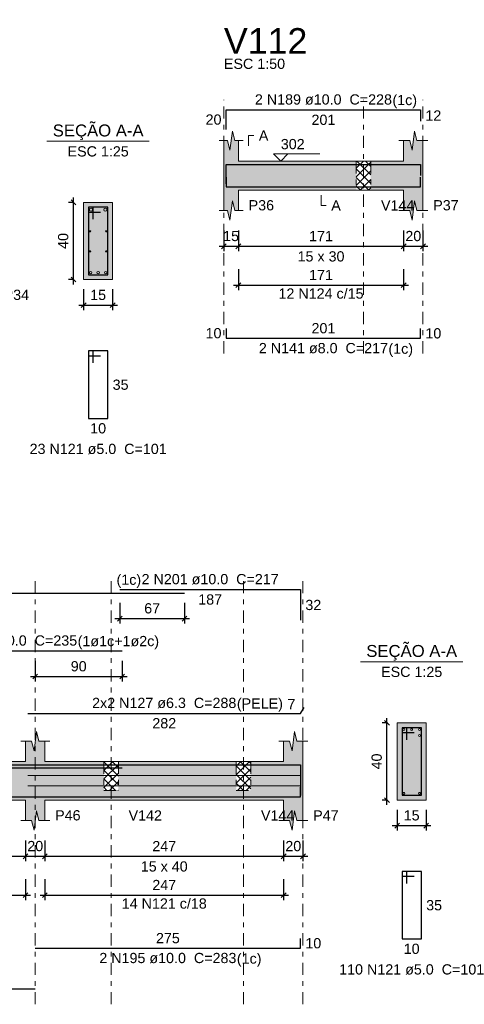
# Model space of a CAD drawing. Header units: millimetres. Extents: x 0 to 119, y 0 to 84.
# Tile 18 of 34: x 45 to 54, y 41 to 62. Entities that reach past the tile are written whole.
import ezdxf

# ---------------------------------------------------------------- set-up
doc = ezdxf.new("R2010")
doc.units = ezdxf.units.MM
doc.header["$MEASUREMENT"] = 0
doc.linetypes.add('DASHDOT', pattern=[2.54, 1.27, -0.635, 0, -0.635])
doc.linetypes.add('NULL', pattern=[0])
doc.layers.get('0').update_dxf_attribs({"lineweight": 18})
for name, color, linetype, lineweight in [('Descrição da armadura', 7, 'Continuous', 0), ('DT-Arm complementar', 5, 'Continuous', 5), ('DT-Barras na forma', 2, 'Continuous', 30), ('DT-Barras no corte', 5, 'Continuous', 5), ('DT-Barras rebatidas', 2, 'Continuous', 30), ('DT-Cotas', 9, 'Continuous', 5), ('DT-Forma', 5, 'Continuous', 5), ('DT-Hachura forma vigas', 254, 'Continuous', 5), ('DT-Hachura intersecção vigas', 9, 'Continuous', 5), ('DT-Hachura seção vigas', 254, 'Continuous', 5), ('DT-Pontilhado', 9, 'DASHDOT', 5), ('DT-Textos', 7, 'Continuous', 5), ('DT-Título', 3, 'Continuous', 20), ('Textos armaduras', 7, 'Continuous', 0)]:
    doc.layers.add(name, color=color, linetype=linetype, lineweight=lineweight)
doc.styles.add('Arial', font='txt')
doc.dimstyles.new('UM_25.000000', dxfattribs={"dimtxt": 0.18, "dimasz": 0.1, "dimexe": 0.1, "dimexo": 0.2, "dimgap": 0, "dimtad": 1, "dimtih": 1, "dimtoh": 1, "dimdec": 1, "dimlfac": 25, "dimzin": 0, "dimdsep": 46, "dimtxsty": 'Standard', "dimcen": 0.09, "dimdle": 0.1, "dimadec": 1, "dimazin": 2, "dimtfac": 1, "dimtdec": 4, "dimtofl": 0, "dimtmove": 0, "dimatfit": 3, "dimfxl": 1, "dimtolj": 1, "dimarcsym": 0})
doc.dimstyles.new('UM_50.000000', dxfattribs={"dimtxt": 0.18, "dimasz": 0.1, "dimexe": 0.1, "dimexo": 0.2, "dimgap": 0, "dimtad": 1, "dimtih": 1, "dimtoh": 1, "dimdec": 1, "dimlfac": 50, "dimzin": 0, "dimdsep": 46, "dimtxsty": 'Standard', "dimcen": 0.09, "dimdle": 0.1, "dimadec": 1, "dimazin": 2, "dimtfac": 1, "dimtdec": 4, "dimtofl": 0, "dimtmove": 0, "dimatfit": 3, "dimfxl": 1, "dimtolj": 1, "dimarcsym": 0})

# ---------------------------------------------------------------- blocks, each defined once
blk = doc.blocks.new('_Oblique')
at = {"color": 0, "linetype": 'ByBlock', "lineweight": -2}
blk.add_line((-0.5, -0.5), (0.5, 0.5), dxfattribs=at)
blk = doc.blocks.new('*D112')
at = {"layer": 'Defpoints', "color": 0}
for p in [(46.038, 57.903), (46.249, 57.903), (46.249, 56.303)]:
    blk.add_point(p, dxfattribs=at)
at = {"layer": 'DT-Cotas', "color": 0, "lineweight": -2}
for p, q in [((46.038, 56.203), (46.038, 58.003)), ((46.049, 57.903), (45.938, 57.903)), ((46.049, 56.303), (45.938, 56.303))]:
    blk.add_line(p, q, dxfattribs=at)
at = {"layer": 'DT-Cotas', "color": 0, "lineweight": -2, "xscale": 0.1, "yscale": 0.1, "zscale": 0.1}
for p, rotation in [((46.038, 57.903), 90), ((46.038, 56.303), 270)]:
    blk.add_blockref('_Oblique', p, dxfattribs=dict(at, rotation=rotation))
at = {"layer": 'DT-Cotas', "color": 7, "insert": (45.826, 57.103), "char_height": 0.2118, "attachment_point": 5, "rotation": 90, "style": 'Arial'}
blk.add_mtext('\\A1;40', dxfattribs=at)
blk = doc.blocks.new('*D113')
at = {"layer": 'Defpoints', "color": 0}
for p in [(46.249, 56.303), (46.849, 56.303), (46.849, 55.773)]:
    blk.add_point(p, dxfattribs=at)
at = {"layer": 'DT-Cotas', "color": 0, "lineweight": -2}
for p, q in [((46.249, 56.103), (46.249, 55.673)), ((46.849, 56.103), (46.849, 55.673)), ((46.149, 55.773), (46.949, 55.773))]:
    blk.add_line(p, q, dxfattribs=at)
at = {"layer": 'DT-Cotas', "color": 0, "lineweight": -2, "xscale": 0.1, "yscale": 0.1, "zscale": 0.1, "rotation": 180}
blk.add_blockref('_Oblique', (46.249, 55.773), dxfattribs=at)
at = {"layer": 'DT-Cotas', "color": 0, "lineweight": -2, "xscale": 0.1, "yscale": 0.1, "zscale": 0.1}
blk.add_blockref('_Oblique', (46.849, 55.773), dxfattribs=at)
at = {"layer": 'DT-Cotas', "color": 7, "insert": (46.549, 55.985), "char_height": 0.2118, "attachment_point": 5, "rotation": 0.0057, "style": 'Arial'}
blk.add_mtext('\\A1;15', dxfattribs=at)
blk = doc.blocks.new('*D115')
at = {"layer": 'Defpoints', "color": 0}
for p in [(49.151, 57.521), (49.451, 57.521), (49.451, 56.992)]:
    blk.add_point(p, dxfattribs=at)
at = {"layer": 'DT-Cotas', "color": 0, "lineweight": -2}
for p, q in [((49.151, 57.321), (49.151, 56.892)), ((49.451, 57.321), (49.451, 56.892)), ((49.051, 56.992), (49.551, 56.992))]:
    blk.add_line(p, q, dxfattribs=at)
at = {"layer": 'DT-Cotas', "color": 0, "lineweight": -2, "xscale": 0.1, "yscale": 0.1, "zscale": 0.1, "rotation": 180}
blk.add_blockref('_Oblique', (49.151, 56.992), dxfattribs=at)
at = {"layer": 'DT-Cotas', "color": 0, "lineweight": -2, "xscale": 0.1, "yscale": 0.1, "zscale": 0.1}
blk.add_blockref('_Oblique', (49.451, 56.992), dxfattribs=at)
at = {"layer": 'DT-Cotas', "color": 7, "insert": (49.301, 57.204), "char_height": 0.2118, "attachment_point": 5, "rotation": 0.0057, "style": 'Arial'}
blk.add_mtext('\\A1;15', dxfattribs=at)
blk = doc.blocks.new('*D116')
at = {"layer": 'Defpoints', "color": 0}
for p in [(49.451, 57.521), (52.871, 57.521), (52.871, 56.992)]:
    blk.add_point(p, dxfattribs=at)
at = {"layer": 'DT-Cotas', "color": 0, "lineweight": -2}
for p, q in [((49.451, 57.321), (49.451, 56.892)), ((52.871, 57.321), (52.871, 56.892)), ((49.351, 56.992), (52.971, 56.992))]:
    blk.add_line(p, q, dxfattribs=at)
at = {"layer": 'DT-Cotas', "color": 0, "lineweight": -2, "xscale": 0.1, "yscale": 0.1, "zscale": 0.1, "rotation": 180}
blk.add_blockref('_Oblique', (49.451, 56.992), dxfattribs=at)
at = {"layer": 'DT-Cotas', "color": 0, "lineweight": -2, "xscale": 0.1, "yscale": 0.1, "zscale": 0.1}
blk.add_blockref('_Oblique', (52.871, 56.992), dxfattribs=at)
at = {"layer": 'DT-Cotas', "color": 7, "insert": (51.161, 57.204), "char_height": 0.2118, "attachment_point": 5, "rotation": 0.0057, "style": 'Arial'}
blk.add_mtext('\\A1;171', dxfattribs=at)
blk = doc.blocks.new('*D117')
at = {"layer": 'Defpoints', "color": 0}
for p in [(52.871, 57.521), (53.271, 57.521), (53.271, 56.992)]:
    blk.add_point(p, dxfattribs=at)
at = {"layer": 'DT-Cotas', "color": 0, "lineweight": -2}
for p, q in [((52.871, 57.321), (52.871, 56.892)), ((53.271, 57.321), (53.271, 56.892)), ((52.771, 56.992), (53.371, 56.992))]:
    blk.add_line(p, q, dxfattribs=at)
at = {"layer": 'DT-Cotas', "color": 0, "lineweight": -2, "xscale": 0.1, "yscale": 0.1, "zscale": 0.1, "rotation": 180}
blk.add_blockref('_Oblique', (52.871, 56.992), dxfattribs=at)
at = {"layer": 'DT-Cotas', "color": 0, "lineweight": -2, "xscale": 0.1, "yscale": 0.1, "zscale": 0.1}
blk.add_blockref('_Oblique', (53.271, 56.992), dxfattribs=at)
at = {"layer": 'DT-Cotas', "color": 7, "insert": (53.071, 57.204), "char_height": 0.2118, "attachment_point": 5, "rotation": 0.0057, "style": 'Arial'}
blk.add_mtext('\\A1;20', dxfattribs=at)
blk = doc.blocks.new('*D120')
at = {"layer": 'Defpoints', "color": 0}
for p in [(49.451, 56.716), (52.871, 56.716), (52.871, 56.187)]:
    blk.add_point(p, dxfattribs=at)
at = {"layer": 'DT-Cotas', "color": 0, "lineweight": -2}
for p, q in [((49.451, 56.516), (49.451, 56.087)), ((52.871, 56.516), (52.871, 56.087)), ((49.351, 56.187), (52.971, 56.187))]:
    blk.add_line(p, q, dxfattribs=at)
at = {"layer": 'DT-Cotas', "color": 0, "lineweight": -2, "xscale": 0.1, "yscale": 0.1, "zscale": 0.1, "rotation": 180}
blk.add_blockref('_Oblique', (49.451, 56.187), dxfattribs=at)
at = {"layer": 'DT-Cotas', "color": 0, "lineweight": -2, "xscale": 0.1, "yscale": 0.1, "zscale": 0.1}
blk.add_blockref('_Oblique', (52.871, 56.187), dxfattribs=at)
at = {"layer": 'DT-Cotas', "color": 7, "insert": (51.161, 56.399), "char_height": 0.2118, "attachment_point": 5, "rotation": 0.0057, "style": 'Arial'}
blk.add_mtext('\\A1;171', dxfattribs=at)
blk = doc.blocks.new('*D144')
at = {"layer": 'Defpoints', "color": 0}
for p in [(34.445, 44.887), (45.047, 44.887), (45.047, 44.358)]:
    blk.add_point(p, dxfattribs=at)
at = {"layer": 'DT-Cotas', "color": 0, "lineweight": -2}
for p, q in [((34.445, 44.687), (34.445, 44.258)), ((45.047, 44.687), (45.047, 44.258)), ((34.345, 44.358), (45.147, 44.358))]:
    blk.add_line(p, q, dxfattribs=at)
at = {"layer": 'DT-Cotas', "color": 0, "lineweight": -2, "xscale": 0.1, "yscale": 0.1, "zscale": 0.1, "rotation": 180}
blk.add_blockref('_Oblique', (34.445, 44.358), dxfattribs=at)
at = {"layer": 'DT-Cotas', "color": 0, "lineweight": -2, "xscale": 0.1, "yscale": 0.1, "zscale": 0.1}
blk.add_blockref('_Oblique', (45.047, 44.358), dxfattribs=at)
at = {"layer": 'DT-Cotas', "color": 7, "insert": (39.746, 44.569), "char_height": 0.2118, "attachment_point": 5, "rotation": 0.0057, "style": 'Arial'}
blk.add_mtext('\\A1;530.1', dxfattribs=at)
blk = doc.blocks.new('*D145')
at = {"layer": 'Defpoints', "color": 0}
for p in [(45.047, 44.887), (45.447, 44.887), (45.447, 44.358)]:
    blk.add_point(p, dxfattribs=at)
at = {"layer": 'DT-Cotas', "color": 0, "lineweight": -2}
for p, q in [((45.047, 44.687), (45.047, 44.258)), ((45.447, 44.687), (45.447, 44.258)), ((44.947, 44.358), (45.547, 44.358))]:
    blk.add_line(p, q, dxfattribs=at)
at = {"layer": 'DT-Cotas', "color": 0, "lineweight": -2, "xscale": 0.1, "yscale": 0.1, "zscale": 0.1, "rotation": 180}
blk.add_blockref('_Oblique', (45.047, 44.358), dxfattribs=at)
at = {"layer": 'DT-Cotas', "color": 0, "lineweight": -2, "xscale": 0.1, "yscale": 0.1, "zscale": 0.1}
blk.add_blockref('_Oblique', (45.447, 44.358), dxfattribs=at)
at = {"layer": 'DT-Cotas', "color": 7, "insert": (45.247, 44.569), "char_height": 0.2118, "attachment_point": 5, "rotation": 0.0057, "style": 'Arial'}
blk.add_mtext('\\A1;20', dxfattribs=at)
blk = doc.blocks.new('*D146')
at = {"layer": 'Defpoints', "color": 0}
for p in [(45.447, 44.887), (50.387, 44.887), (50.387, 44.358)]:
    blk.add_point(p, dxfattribs=at)
at = {"layer": 'DT-Cotas', "color": 0, "lineweight": -2}
for p, q in [((45.447, 44.687), (45.447, 44.258)), ((50.387, 44.687), (50.387, 44.258)), ((45.347, 44.358), (50.487, 44.358))]:
    blk.add_line(p, q, dxfattribs=at)
at = {"layer": 'DT-Cotas', "color": 0, "lineweight": -2, "xscale": 0.1, "yscale": 0.1, "zscale": 0.1, "rotation": 180}
blk.add_blockref('_Oblique', (45.447, 44.358), dxfattribs=at)
at = {"layer": 'DT-Cotas', "color": 0, "lineweight": -2, "xscale": 0.1, "yscale": 0.1, "zscale": 0.1}
blk.add_blockref('_Oblique', (50.387, 44.358), dxfattribs=at)
at = {"layer": 'DT-Cotas', "color": 7, "insert": (47.917, 44.569), "char_height": 0.2118, "attachment_point": 5, "rotation": 0.0057, "style": 'Arial'}
blk.add_mtext('\\A1;247', dxfattribs=at)
blk = doc.blocks.new('*D147')
at = {"layer": 'Defpoints', "color": 0}
for p in [(50.387, 44.887), (50.787, 44.887), (50.787, 44.358)]:
    blk.add_point(p, dxfattribs=at)
at = {"layer": 'DT-Cotas', "color": 0, "lineweight": -2}
for p, q in [((50.387, 44.687), (50.387, 44.258)), ((50.787, 44.687), (50.787, 44.258)), ((50.287, 44.358), (50.887, 44.358))]:
    blk.add_line(p, q, dxfattribs=at)
at = {"layer": 'DT-Cotas', "color": 0, "lineweight": -2, "xscale": 0.1, "yscale": 0.1, "zscale": 0.1, "rotation": 180}
blk.add_blockref('_Oblique', (50.387, 44.358), dxfattribs=at)
at = {"layer": 'DT-Cotas', "color": 0, "lineweight": -2, "xscale": 0.1, "yscale": 0.1, "zscale": 0.1}
blk.add_blockref('_Oblique', (50.787, 44.358), dxfattribs=at)
at = {"layer": 'DT-Cotas', "color": 7, "insert": (50.587, 44.569), "char_height": 0.2118, "attachment_point": 5, "rotation": 0.0057, "style": 'Arial'}
blk.add_mtext('\\A1;20', dxfattribs=at)
blk = doc.blocks.new('*D149')
at = {"layer": 'Defpoints', "color": 0}
for p in [(45.247, 48.61), (47.047, 48.61), (47.047, 48.081)]:
    blk.add_point(p, dxfattribs=at)
at = {"layer": 'DT-Cotas', "color": 0, "lineweight": -2}
for p, q in [((45.247, 48.41), (45.247, 47.981)), ((47.047, 48.41), (47.047, 47.981)), ((45.147, 48.081), (47.147, 48.081))]:
    blk.add_line(p, q, dxfattribs=at)
at = {"layer": 'DT-Cotas', "color": 0, "lineweight": -2, "xscale": 0.1, "yscale": 0.1, "zscale": 0.1, "rotation": 180}
blk.add_blockref('_Oblique', (45.247, 48.081), dxfattribs=at)
at = {"layer": 'DT-Cotas', "color": 0, "lineweight": -2, "xscale": 0.1, "yscale": 0.1, "zscale": 0.1}
blk.add_blockref('_Oblique', (47.047, 48.081), dxfattribs=at)
at = {"layer": 'DT-Cotas', "color": 7, "insert": (46.147, 48.293), "char_height": 0.2118, "attachment_point": 5, "rotation": 0.0057, "style": 'Arial'}
blk.add_mtext('\\A1;90', dxfattribs=at)
blk = doc.blocks.new('*D151')
at = {"layer": 'Defpoints', "color": 0}
for p in [(46.997, 49.811), (48.337, 49.811), (48.337, 49.281)]:
    blk.add_point(p, dxfattribs=at)
at = {"layer": 'DT-Cotas', "color": 0, "lineweight": -2}
for p, q in [((46.997, 49.611), (46.997, 49.181)), ((48.337, 49.611), (48.337, 49.181)), ((46.897, 49.281), (48.437, 49.281))]:
    blk.add_line(p, q, dxfattribs=at)
at = {"layer": 'DT-Cotas', "color": 0, "lineweight": -2, "xscale": 0.1, "yscale": 0.1, "zscale": 0.1, "rotation": 180}
blk.add_blockref('_Oblique', (46.997, 49.281), dxfattribs=at)
at = {"layer": 'DT-Cotas', "color": 0, "lineweight": -2, "xscale": 0.1, "yscale": 0.1, "zscale": 0.1}
blk.add_blockref('_Oblique', (48.337, 49.281), dxfattribs=at)
at = {"layer": 'DT-Cotas', "color": 7, "insert": (47.667, 49.493), "char_height": 0.2118, "attachment_point": 5, "rotation": 0.0057, "style": 'Arial'}
blk.add_mtext('\\A1;67', dxfattribs=at)
blk = doc.blocks.new('*D152')
at = {"layer": 'Defpoints', "color": 0}
for p in [(52.526, 47.122), (52.737, 47.122), (52.737, 45.522)]:
    blk.add_point(p, dxfattribs=at)
at = {"layer": 'DT-Cotas', "color": 0, "lineweight": -2}
for p, q in [((52.537, 47.122), (52.426, 47.122)), ((52.526, 45.422), (52.526, 47.222)), ((52.537, 45.522), (52.426, 45.522))]:
    blk.add_line(p, q, dxfattribs=at)
at = {"layer": 'DT-Cotas', "color": 0, "lineweight": -2, "xscale": 0.1, "yscale": 0.1, "zscale": 0.1}
for p, rotation in [((52.526, 47.122), 90), ((52.526, 45.522), 270)]:
    blk.add_blockref('_Oblique', p, dxfattribs=dict(at, rotation=rotation))
at = {"layer": 'DT-Cotas', "color": 7, "insert": (52.314, 46.322), "char_height": 0.2118, "attachment_point": 5, "rotation": 90, "style": 'Arial'}
blk.add_mtext('\\A1;40', dxfattribs=at)
blk = doc.blocks.new('*D153')
at = {"layer": 'Defpoints', "color": 0}
for p in [(52.737, 45.522), (53.337, 45.522), (53.337, 44.993)]:
    blk.add_point(p, dxfattribs=at)
at = {"layer": 'DT-Cotas', "color": 0, "lineweight": -2}
for p, q in [((52.737, 45.322), (52.737, 44.893)), ((53.337, 45.322), (53.337, 44.893)), ((52.637, 44.993), (53.437, 44.993))]:
    blk.add_line(p, q, dxfattribs=at)
at = {"layer": 'DT-Cotas', "color": 0, "lineweight": -2, "xscale": 0.1, "yscale": 0.1, "zscale": 0.1, "rotation": 180}
blk.add_blockref('_Oblique', (52.737, 44.993), dxfattribs=at)
at = {"layer": 'DT-Cotas', "color": 0, "lineweight": -2, "xscale": 0.1, "yscale": 0.1, "zscale": 0.1}
blk.add_blockref('_Oblique', (53.337, 44.993), dxfattribs=at)
at = {"layer": 'DT-Cotas', "color": 7, "insert": (53.037, 45.205), "char_height": 0.2118, "attachment_point": 5, "rotation": 0.0057, "style": 'Arial'}
blk.add_mtext('\\A1;15', dxfattribs=at)
blk = doc.blocks.new('*D158')
at = {"layer": 'Defpoints', "color": 0}
for p in [(34.445, 44.082), (45.047, 44.082), (45.047, 43.553)]:
    blk.add_point(p, dxfattribs=at)
at = {"layer": 'DT-Cotas', "color": 0, "lineweight": -2}
for p, q in [((34.445, 43.882), (34.445, 43.453)), ((45.047, 43.882), (45.047, 43.453)), ((34.345, 43.553), (45.147, 43.553))]:
    blk.add_line(p, q, dxfattribs=at)
at = {"layer": 'DT-Cotas', "color": 0, "lineweight": -2, "xscale": 0.1, "yscale": 0.1, "zscale": 0.1, "rotation": 180}
blk.add_blockref('_Oblique', (34.445, 43.553), dxfattribs=at)
at = {"layer": 'DT-Cotas', "color": 0, "lineweight": -2, "xscale": 0.1, "yscale": 0.1, "zscale": 0.1}
blk.add_blockref('_Oblique', (45.047, 43.553), dxfattribs=at)
at = {"layer": 'DT-Cotas', "color": 7, "insert": (39.746, 43.764), "char_height": 0.2118, "attachment_point": 5, "rotation": 0.0057, "style": 'Arial'}
blk.add_mtext('\\A1;530.1', dxfattribs=at)
blk = doc.blocks.new('*D159')
at = {"layer": 'Defpoints', "color": 0}
for p in [(45.447, 44.082), (50.387, 44.082), (50.387, 43.553)]:
    blk.add_point(p, dxfattribs=at)
at = {"layer": 'DT-Cotas', "color": 0, "lineweight": -2}
for p, q in [((45.447, 43.882), (45.447, 43.453)), ((50.387, 43.882), (50.387, 43.453)), ((45.347, 43.553), (50.487, 43.553))]:
    blk.add_line(p, q, dxfattribs=at)
at = {"layer": 'DT-Cotas', "color": 0, "lineweight": -2, "xscale": 0.1, "yscale": 0.1, "zscale": 0.1, "rotation": 180}
blk.add_blockref('_Oblique', (45.447, 43.553), dxfattribs=at)
at = {"layer": 'DT-Cotas', "color": 0, "lineweight": -2, "xscale": 0.1, "yscale": 0.1, "zscale": 0.1}
blk.add_blockref('_Oblique', (50.387, 43.553), dxfattribs=at)
at = {"layer": 'DT-Cotas', "color": 7, "insert": (47.917, 43.764), "char_height": 0.2118, "attachment_point": 5, "rotation": 0.0057, "style": 'Arial'}
blk.add_mtext('\\A1;247', dxfattribs=at)

msp = doc.modelspace()

# ---------------------------------------------------------------- hatches: boundary and pattern name
at = {"layer": 'DT-Hachura forma vigas', "linetype": 'Continuous'}
for points in [[(49.4515, 58.1567), (51.8911, 58.1567), (51.8911, 58.7567), (49.4515, 58.7567), (49.4515, 59.1803), (49.3765, 59.1803), (49.3265, 59.3803), (49.2765, 58.9803), (49.2265, 59.1803), (49.1515, 59.1803), (49.1515, 58.7567), (49.1515, 58.1567), (49.1515, 57.7331), (49.2265, 57.7331), (49.2765, 57.5331), (49.3265, 57.9331), (49.3765, 57.7331), (49.4515, 57.7331), (49.4515, 58.1567)], [(53.2715, 57.7331), (53.2715, 58.1567), (53.2715, 58.7567), (53.2715, 59.1803), (53.1465, 59.1803), (53.0965, 59.3803), (53.0465, 58.9803), (52.9965, 59.1803), (52.8715, 59.1803), (52.8715, 58.7567), (52.1911, 58.7567), (52.1911, 58.1567), (52.8715, 58.1567), (52.8715, 57.7331), (52.9965, 57.7331), (53.0465, 57.5331), (53.0965, 57.9331), (53.1465, 57.7331), (53.2715, 57.7331)], [(46.9673, 45.7224), (46.6673, 45.7224), (46.6673, 46.3224), (45.4473, 46.3224), (45.4473, 46.746), (45.3223, 46.746), (45.2723, 46.946), (45.2223, 46.546), (45.1723, 46.746), (45.0473, 46.746), (45.0473, 46.3224), (37.4447, 46.3224), (37.4447, 45.5224), (45.0473, 45.5224), (45.0473, 45.0988), (45.1723, 45.0988), (45.2223, 44.8988), (45.2723, 45.2988), (45.3223, 45.0988), (45.4473, 45.0988), (45.4473, 45.5224), (46.6673, 45.5224), (46.9673, 45.5224), (49.4069, 45.5224), (49.7069, 45.5224), (50.3873, 45.5224), (50.3873, 45.0988), (50.5123, 45.0988), (50.5623, 44.8988), (50.6123, 45.2988), (50.6623, 45.0988), (50.7873, 45.0988), (50.7873, 45.5224), (50.7873, 46.3224), (50.7873, 46.746), (50.6623, 46.746), (50.6123, 46.946), (50.5623, 46.546), (50.5123, 46.746), (50.3873, 46.746), (50.3873, 46.3224), (49.7069, 46.3224), (49.7069, 45.7224), (49.4069, 45.7224), (49.4069, 46.3224), (46.9673, 46.3224), (46.9673, 45.7224)]]:
    msp.add_hatch(color=254, dxfattribs=at).paths.add_polyline_path(points)
at = {"layer": 'DT-Hachura intersecção vigas', "linetype": 'Continuous'}
h = msp.add_hatch(dxfattribs=at)
h.set_pattern_fill('ANSI37', color=9, style=0)
h.paths.add_polyline_path([(51.8911, 58.1567), (52.1911, 58.1567), (52.1911, 58.7567), (51.8911, 58.7567), (51.8911, 58.1567)])
h = msp.add_hatch(dxfattribs=at)
h.set_pattern_fill('ANSI37', color=9, style=0)
h.paths.add_polyline_path([(46.6673, 45.7224), (46.9673, 45.7224), (46.9673, 46.3224), (46.6673, 46.3224), (46.6673, 45.7224)])
h = msp.add_hatch(dxfattribs=at)
h.set_pattern_fill('ANSI37', color=9, style=0)
h.paths.add_polyline_path([(49.4069, 45.7224), (49.7069, 45.7224), (49.7069, 46.3224), (49.4069, 46.3224), (49.4069, 45.7224)])
at = {"layer": 'DT-Hachura seção vigas', "linetype": 'Continuous'}
for points in [[(46.2494, 56.3027), (46.2494, 56.3027), (46.8494, 56.3027), (46.8494, 57.9027), (46.2494, 57.9027), (46.2494, 56.3027)], [(52.7374, 45.5224), (52.7374, 45.5224), (53.3374, 45.5224), (53.3374, 47.1224), (52.7374, 47.1224), (52.7374, 45.5224)]]:
    msp.add_hatch(color=254, dxfattribs=at).paths.add_polyline_path(points)

# ---------------------------------------------------------------- linework, layer by layer
at = {"layer": 'DT-Arm complementar'}
for p, q in [((45.0973, 46.0291), (50.7373, 46.0291)), ((45.0973, 45.8157), (50.7373, 45.8157))]:
    msp.add_line(p, q, dxfattribs=at)
at = {"layer": 'DT-Barras na forma'}
for p, q in [((46.4494, 57.8027), (46.3494, 57.8027)), ((46.3494, 57.8027), (46.3494, 56.4027)), ((46.7494, 57.8027), (46.3494, 57.8027)), ((46.3494, 57.8027), (46.3494, 57.7027)), ((46.4494, 57.5527), (46.4494, 57.8027)), ((46.7494, 56.4027), (46.7494, 57.8027)), ((46.3494, 57.7027), (46.5994, 57.7027)), ((46.3494, 56.4027), (46.7494, 56.4027)), ((52.9374, 47.0224), (52.8374, 47.0224)), ((52.8374, 47.0224), (52.8374, 45.6224)), ((53.2374, 47.0224), (52.8374, 47.0224)), ((52.8374, 47.0224), (52.8374, 46.9224)), ((52.8374, 46.9224), (53.0874, 46.9224)), ((52.9374, 46.7724), (52.9374, 47.0224)), ((53.2374, 45.6224), (53.2374, 47.0224)), ((52.8374, 45.6224), (53.2374, 45.6224))]:
    msp.add_line(p, q, dxfattribs=at)
for points in [[(49.2015, 58.2837), (49.2015, 58.6867), (53.2215, 58.6867), (53.2215, 58.4567)], [(49.2015, 58.4247), (49.2015, 58.2247), (53.2215, 58.2247), (53.2215, 58.4247)], [(26.0138, 46.2524), (48.3373, 46.2524)], [(42.3473, 46.2524), (47.0473, 46.2524)], [(42.3473, 46.1924), (47.0473, 46.1924)], [(46.9973, 46.2524), (50.7373, 46.2524), (50.7373, 45.6175)], [(45.2473, 45.5924), (50.7373, 45.5924), (50.7373, 45.7924)], [(25.7473, 45.5924), (45.2473, 45.5924)]]:
    msp.add_lwpolyline(points, dxfattribs=at)
at = {"layer": 'DT-Barras no corte'}
for centre, radius in [((46.4014, 57.7507), 0.032), ((46.6974, 57.7507), 0.032), ((46.382, 57.3034), 0.0126), ((46.7168, 57.3034), 0.0126), ((46.382, 56.888), 0.0126), ((46.7168, 56.888), 0.0126), ((46.3944, 56.4477), 0.025), ((46.5494, 56.4477), 0.025), ((46.7044, 56.4477), 0.025), ((52.8774, 46.9824), 0.02), ((53.0374, 46.9824), 0.02), ((53.1974, 46.9824), 0.02), ((53.1974, 46.8624), 0.02), ((52.8774, 45.6624), 0.02), ((53.1974, 45.6624), 0.02)]:
    msp.add_circle(centre, radius, dxfattribs=at)
at = {"layer": 'DT-Barras rebatidas'}
for points in [[(49.2015, 59.4133), (49.2015, 59.8163), (53.2215, 59.8163), (53.2215, 59.5863)], [(49.2015, 55.2901), (49.2015, 55.0901), (53.2215, 55.0901), (53.2215, 55.2901)], [(46.4494, 54.576), (46.4494, 54.826), (46.3494, 54.826), (46.3494, 53.426), (46.7494, 53.426), (46.7494, 54.826), (46.3494, 54.826), (46.3494, 54.726), (46.5994, 54.726)], [(26.0138, 49.8107), (48.3373, 49.8107)], [(46.9973, 49.8813), (50.7373, 49.8813), (50.7373, 49.2463)], [(42.3473, 48.6105), (47.0473, 48.6105)], [(45.0973, 47.3179), (50.7373, 47.3179), (50.8098, 47.4434)], [(52.9374, 43.7957), (52.9374, 44.0457), (52.8374, 44.0457), (52.8374, 42.6457), (53.2374, 42.6457), (53.2374, 44.0457), (52.8374, 44.0457), (52.8374, 43.9457), (53.0874, 43.9457)], [(45.2473, 42.4578), (50.7373, 42.4578), (50.7373, 42.6578)], [(25.7473, 41.6106), (45.2473, 41.6106)]]:
    msp.add_lwpolyline(points, dxfattribs=at)
at = {"layer": 'DT-Forma'}
for p, q in [((49.2765, 58.9803), (49.3265, 59.3803)), ((49.3265, 59.3803), (49.3765, 59.1803)), ((53.0465, 58.9803), (53.0965, 59.3803)), ((53.0965, 59.3803), (53.1465, 59.1803)), ((49.0515, 59.1803), (49.2265, 59.1803)), ((49.1515, 58.7567), (49.1515, 59.1803)), ((49.2265, 59.1803), (49.2765, 58.9803)), ((49.3765, 59.1803), (49.5515, 59.1803)), ((49.4515, 59.1803), (49.4515, 58.7567)), ((52.7715, 59.1803), (52.9965, 59.1803)), ((52.8715, 58.7567), (52.8715, 59.1803)), ((52.9965, 59.1803), (53.0465, 58.9803)), ((53.1465, 59.1803), (53.3715, 59.1803)), ((53.2715, 59.1803), (53.2715, 58.7567)), ((49.4515, 58.7567), (51.8911, 58.7567)), ((51.8911, 58.7567), (52.1911, 58.7567)), ((52.1911, 58.7567), (52.8715, 58.7567)), ((49.1515, 58.1567), (49.1515, 57.7331)), ((49.4515, 57.7331), (49.4515, 58.1567)), ((49.4515, 58.1567), (51.8911, 58.1567)), ((51.8911, 58.1567), (52.1911, 58.1567)), ((52.1911, 58.1567), (52.8715, 58.1567)), ((52.8715, 58.1567), (52.8715, 57.7331)), ((53.2715, 57.7331), (53.2715, 58.1567)), ((49.2765, 57.5331), (49.3265, 57.9331)), ((49.3265, 57.9331), (49.3765, 57.7331)), ((53.0465, 57.5331), (53.0965, 57.9331)), ((53.0965, 57.9331), (53.1465, 57.7331)), ((46.8494, 57.9027), (46.2494, 57.9027)), ((46.2494, 57.9027), (46.2494, 56.3027)), ((46.8494, 56.3027), (46.8494, 57.9027)), ((49.0515, 57.7331), (49.2265, 57.7331)), ((49.2265, 57.7331), (49.2765, 57.5331)), ((49.3765, 57.7331), (49.5515, 57.7331)), ((52.7715, 57.7331), (52.9965, 57.7331)), ((52.9965, 57.7331), (53.0465, 57.5331)), ((53.1465, 57.7331), (53.3715, 57.7331)), ((46.2494, 56.3027), (46.8494, 56.3027)), ((53.3374, 47.1224), (52.7374, 47.1224)), ((52.7374, 47.1224), (52.7374, 45.5224)), ((53.3374, 45.5224), (53.3374, 47.1224)), ((45.2223, 46.546), (45.2723, 46.946)), ((45.2723, 46.946), (45.3223, 46.746)), ((50.5623, 46.546), (50.6123, 46.946)), ((50.6123, 46.946), (50.6623, 46.746)), ((44.9473, 46.746), (45.1723, 46.746)), ((45.0473, 46.3224), (45.0473, 46.746)), ((45.1723, 46.746), (45.2223, 46.546)), ((45.3223, 46.746), (45.5473, 46.746)), ((45.4473, 46.746), (45.4473, 46.3224)), ((50.2873, 46.746), (50.5123, 46.746)), ((50.3873, 46.3224), (50.3873, 46.746)), ((50.5123, 46.746), (50.5623, 46.546)), ((50.6623, 46.746), (50.8873, 46.746)), ((50.7873, 46.746), (50.7873, 46.3224)), ((37.4447, 46.3224), (45.0473, 46.3224)), ((45.4473, 46.3224), (46.6673, 46.3224)), ((46.6673, 46.3224), (46.9673, 46.3224)), ((46.9673, 46.3224), (49.4069, 46.3224)), ((49.4069, 46.3224), (49.7069, 46.3224)), ((49.7069, 46.3224), (50.3873, 46.3224)), ((37.4447, 45.5224), (45.0473, 45.5224)), ((45.0473, 45.5224), (45.0473, 45.0988)), ((45.4473, 45.0988), (45.4473, 45.5224)), ((45.4473, 45.5224), (46.6673, 45.5224)), ((46.6673, 45.5224), (46.9673, 45.5224)), ((46.9673, 45.5224), (49.4069, 45.5224)), ((49.4069, 45.5224), (49.7069, 45.5224)), ((49.7069, 45.5224), (50.3873, 45.5224)), ((50.3873, 45.5224), (50.3873, 45.0988)), ((50.7873, 45.0988), (50.7873, 45.5224)), ((52.7374, 45.5224), (53.3374, 45.5224)), ((45.2223, 44.8988), (45.2723, 45.2988)), ((45.2723, 45.2988), (45.3223, 45.0988)), ((50.5623, 44.8988), (50.6123, 45.2988)), ((50.6123, 45.2988), (50.6623, 45.0988)), ((44.9473, 45.0988), (45.1723, 45.0988)), ((45.1723, 45.0988), (45.2223, 44.8988)), ((45.3223, 45.0988), (45.5473, 45.0988)), ((50.2873, 45.0988), (50.5123, 45.0988)), ((50.5123, 45.0988), (50.5623, 44.8988)), ((50.6623, 45.0988), (50.8873, 45.0988))]:
    msp.add_line(p, q, dxfattribs=at)
at = {"layer": 'DT-Forma', "linetype": 'Continuous'}
for p, q in [((49.1515, 58.1567), (49.1515, 58.7567)), ((53.2715, 58.7567), (53.2715, 58.1567)), ((50.7873, 46.3224), (50.7873, 45.5224))]:
    msp.add_line(p, q, dxfattribs=at)
at = {"layer": 'DT-Pontilhado', "ltscale": 0.2}
for p, q in [((49.1515, 54.7724), (49.1515, 60.0281)), ((52.0411, 54.7724), (52.0411, 60.0281)), ((53.2715, 54.7724), (53.2715, 60.0281)), ((51.8911, 58.7567), (51.8911, 58.1567)), ((52.1911, 58.7567), (52.1911, 58.1567)), ((45.2473, 41.2929), (45.2473, 50.0931)), ((46.8173, 41.2929), (46.8173, 50.0931)), ((49.5569, 41.2929), (49.5569, 50.0931)), ((50.7873, 41.2929), (50.7873, 50.0931)), ((46.6673, 46.3224), (46.6673, 45.7224)), ((46.9673, 46.3224), (46.9673, 45.7224)), ((49.4069, 46.3224), (49.4069, 45.7224)), ((49.7069, 46.3224), (49.7069, 45.7224)), ((46.6673, 45.7224), (46.9673, 45.7224)), ((49.4069, 45.7224), (49.7069, 45.7224))]:
    msp.add_line(p, q, dxfattribs=at)
at = {"layer": 'DT-Textos'}
for p, q in [((45.4904, 59.1676), (47.6084, 59.1676)), ((51.9784, 48.3873), (54.0964, 48.3873))]:
    msp.add_line(p, q, dxfattribs=at)
for points in [[(49.6633, 59.0744), (49.6633, 59.2862), (49.7692, 59.2862)], [(50.4775, 58.905), (50.3292, 58.7567), (50.1809, 58.905), (51.134, 58.905)], [(51.1615, 58.0508), (51.1615, 57.839), (51.2674, 57.839)]]:
    msp.add_lwpolyline(points, dxfattribs=at)

# ---------------------------------------------------------------- texts
at = {"layer": 'Descrição da armadura', "linetype": 'NULL', "char_height": 0.2118, "attachment_point": 8, "line_spacing_factor": 0.9, "style": 'Arial'}
for s, insert, width in [('2 N189 ø10.0  C=228', (51.2116, 59.9226), 5.562109), ('12 N124 c/15', (51.1615, 55.9053), 3.450264), ('2 N141 ø8.0  C=217', (51.2116, 54.7726), 5.239541), ('23 N121 ø5.0  C=101', (46.5494, 52.6846), 5.562109), ('2 N201 ø10.0  C=217', (48.8669, 49.9875), 5.562109), ('2 N198 ø10.0  C=235', (44.6969, 48.7165), 5.562109), ('2x2 N127 ø6.3  C=288', (47.9169, 47.4235), 5.852109), ('14 N121 c/18', (47.9173, 43.271), 3.450264), ('2 N195 ø10.0  C=283', (47.9919, 42.1405), 5.562109), ('110 N121 ø5.0  C=101', (53.0379, 41.9045), 5.884678)]:
    msp.add_mtext(s, dxfattribs=dict(at, insert=insert, width=width))
at = {"layer": 'DT-Textos', "linetype": 'NULL', "line_spacing_factor": 0.798, "style": 'Arial'}
for s, insert, char_height, width, attachment_point in [('ESC 1:50', (49.1516, 60.6636), 0.2118, 2.482559, 7), ('(1c)', (52.6396, 59.8527), 0.2118, 0.998857, 7), ('SEÇÃO A-A', (46.5494, 59.1917), 0.2471, 3.812061, 8), ('A', (49.8746, 59.1806), 0.2118, 0.386855, 7), ('302', (50.3296, 59.0006), 0.2118, 0.967705, 7), ('ESC 1:25', (46.5494, 58.8496), 0.2118, 2.482559, 8), ('P36', (49.6636, 57.7336), 0.2118, 1.031992, 7), ('A', (51.3736, 57.7336), 0.2118, 0.386855, 7), ('V144', (52.4026, 57.7336), 0.2118, 1.354561, 7), ('P37', (53.4836, 57.7336), 0.2118, 1.031992, 7), ('15 x 30', (51.1616, 56.6746), 0.2118, 1.902559, 8), ('P34', (44.5934, 55.8786), 0.2118, 1.031992, 7), ('(1c)', (52.5566, 54.7027), 0.2118, 0.998857, 7), ('(1c)', (47.4389, 49.9177), 0.2118, 0.998857, 9), ('(1ø1c+1ø2c)', (46.1249, 48.6467), 0.2118, 3.303848, 7), ('SEÇÃO A-A', (53.0379, 48.4117), 0.2471, 3.812061, 8), ('ESC 1:25', (53.0379, 48.0695), 0.2118, 2.482559, 8), ('(PELE)', (49.4199, 47.3537), 0.2118, 1.869424, 7), ('P46', (45.6589, 45.0985), 0.2118, 1.031992, 7), ('V142', (47.1789, 45.0985), 0.2118, 1.354561, 7), ('V144', (49.9189, 45.0985), 0.2118, 1.354561, 7), ('P47', (50.9989, 45.0985), 0.2118, 1.031992, 7), ('15 x 40', (47.9169, 44.0395), 0.2118, 1.902559, 8), ('(1c)', (49.4199, 42.0707), 0.2118, 0.998857, 7)]:
    msp.add_mtext(s, dxfattribs=dict(at, insert=insert, char_height=char_height, width=width, attachment_point=attachment_point))
at = {"layer": 'DT-Título', "linetype": 'NULL', "insert": (49.1516, 60.9815), "char_height": 0.5295, "width": 3.456465, "attachment_point": 7, "line_spacing_factor": 0.798, "style": 'Arial'}
msp.add_mtext('V112', dxfattribs=at)
at = {"layer": 'Textos armaduras', "linetype": 'NULL', "char_height": 0.2118, "line_spacing_factor": 0.9, "style": 'Arial'}
for s, insert, width, attachment_point in [('20', (49.1015, 59.5089), 1.045137, 9), ('12', (53.3215, 59.8072), 1.045137, 1), ('201', (51.2115, 59.719), 1.367705, 2), ('201', (51.2115, 55.1874), 1.367705, 8), ('10', (49.1015, 55.0842), 1.045137, 9), ('10', (53.3215, 55.296), 1.045137, 1), ('35', (46.8494, 54.2319), 1.045137, 1), ('10', (46.5494, 53.3287), 1.045137, 2), ('187', (48.8673, 49.784), 1.367705, 2), ('32', (50.8373, 49.6697), 1.045137, 1), ('7', (50.6307, 47.4037), 0.722568, 9), ('282', (47.9173, 47.2206), 1.367705, 2), ('35', (53.3374, 43.4516), 1.045137, 1), ('275', (47.9923, 42.5551), 1.367705, 8), ('10', (50.8373, 42.6637), 1.045137, 1), ('10', (53.0374, 42.5484), 1.045137, 2)]:
    msp.add_mtext(s, dxfattribs=dict(at, insert=insert, width=width, attachment_point=attachment_point))

# ---------------------------------------------------------------- dimensions: what is measured, and where the dimension line sits
at = {"layer": 'DT-Cotas'}
for base, p1, p2, picture, middle in [((46.0376, 57.9027), (46.2494, 56.3027), (46.2494, 57.9027), '*D112', (45.8258, 57.1027)), ((52.5256, 47.1224), (52.7374, 45.5224), (52.7374, 47.1224), '*D152', (52.3138, 46.3224))]:
    dim = msp.add_linear_dim(base=base, p1=p1, p2=p2, angle=90, dimstyle='UM_25.000000', override={"dimtxt": 0.2118, "dimasz": 0.1, "dimexe": 0.1, "dimexo": 0.2, "dimtad": 1, "dimtih": 0, "dimtoh": 0, "dimdec": 1, "dimlfac": 25, "dimzin": 8, "dimtxsty": 'Arial', "dimblk": 'Oblique', "dimblk1": 'Oblique', "dimblk2": 'Oblique', "dimsah": 1, "dimdle": 0.1, "dimse1": 0, "dimse2": 0, "dimclrt": 7, "dimadec": 1, "dimazin": 3, "dimtmove": 2, "dimldrblk": 'Oblique'}, dxfattribs=at)
    dim.commit()
    dim.dimension.update_dxf_attribs({"geometry": picture, "text_midpoint": middle, "dimtype": 160, "text_rotation": 90})
for base, p1, p2, dimstyle, override, picture, middle in [((49.4515, 56.9918), (49.1515, 57.5213), (49.4515, 57.5213), 'UM_50.000000', {"dimtxt": 0.2118, "dimasz": 0.1, "dimexe": 0.1, "dimexo": 0.2, "dimtad": 1, "dimtih": 0, "dimtoh": 0, "dimdec": 1, "dimlfac": 50, "dimzin": 8, "dimtxsty": 'Arial', "dimblk": 'Oblique', "dimblk1": 'Oblique', "dimblk2": 'Oblique', "dimsah": 1, "dimdle": 0.1, "dimse1": 0, "dimse2": 0, "dimclrt": 7, "dimadec": 1, "dimazin": 3, "dimtmove": 2, "dimldrblk": 'Oblique'}, '*D115', (49.3015, 57.2036)), ((52.8715, 56.9918), (49.4515, 57.5213), (52.8715, 57.5213), 'UM_50.000000', {"dimtxt": 0.2118, "dimasz": 0.1, "dimexe": 0.1, "dimexo": 0.2, "dimtad": 1, "dimtih": 0, "dimtoh": 0, "dimdec": 1, "dimlfac": 50, "dimzin": 8, "dimtxsty": 'Arial', "dimblk": 'Oblique', "dimblk1": 'Oblique', "dimblk2": 'Oblique', "dimsah": 1, "dimdle": 0.1, "dimse1": 0, "dimse2": 0, "dimclrt": 7, "dimadec": 1, "dimazin": 3, "dimtmove": 2, "dimldrblk": 'Oblique'}, '*D116', (51.1615, 57.2036)), ((53.2715, 56.9918), (52.8715, 57.5213), (53.2715, 57.5213), 'UM_50.000000', {"dimtxt": 0.2118, "dimasz": 0.1, "dimexe": 0.1, "dimexo": 0.2, "dimtad": 1, "dimtih": 0, "dimtoh": 0, "dimdec": 1, "dimlfac": 50, "dimzin": 8, "dimtxsty": 'Arial', "dimblk": 'Oblique', "dimblk1": 'Oblique', "dimblk2": 'Oblique', "dimsah": 1, "dimdle": 0.1, "dimse1": 0, "dimse2": 0, "dimclrt": 7, "dimadec": 1, "dimazin": 3, "dimtmove": 2, "dimldrblk": 'Oblique'}, '*D117', (53.0715, 57.2036)), ((52.8715, 56.187), (49.4515, 56.7165), (52.8715, 56.7165), 'UM_50.000000', {"dimtxt": 0.2118, "dimasz": 0.1, "dimexe": 0.1, "dimexo": 0.2, "dimtad": 1, "dimtih": 0, "dimtoh": 0, "dimdec": 1, "dimlfac": 50, "dimzin": 8, "dimtxsty": 'Arial', "dimblk": 'Oblique', "dimblk1": 'Oblique', "dimblk2": 'Oblique', "dimsah": 1, "dimdle": 0.1, "dimse1": 0, "dimse2": 0, "dimclrt": 7, "dimadec": 1, "dimazin": 3, "dimtmove": 2, "dimldrblk": 'Oblique'}, '*D120', (51.1615, 56.3988)), ((46.8494, 55.7732), (46.2494, 56.3027), (46.8494, 56.3027), 'UM_25.000000', {"dimtxt": 0.2118, "dimasz": 0.1, "dimexe": 0.1, "dimexo": 0.2, "dimtad": 1, "dimtih": 0, "dimtoh": 0, "dimdec": 1, "dimlfac": 25, "dimzin": 8, "dimtxsty": 'Arial', "dimblk": 'Oblique', "dimblk1": 'Oblique', "dimblk2": 'Oblique', "dimsah": 1, "dimdle": 0.1, "dimse1": 0, "dimse2": 0, "dimclrt": 7, "dimadec": 1, "dimazin": 3, "dimtmove": 2, "dimldrblk": 'Oblique'}, '*D113', (46.5494, 55.985)), ((48.3373, 49.2812), (46.9973, 49.8107), (48.3373, 49.8107), 'UM_50.000000', {"dimtxt": 0.2118, "dimasz": 0.1, "dimexe": 0.1, "dimexo": 0.2, "dimtad": 1, "dimtih": 0, "dimtoh": 0, "dimdec": 1, "dimlfac": 50, "dimzin": 8, "dimtxsty": 'Arial', "dimblk": 'Oblique', "dimblk1": 'Oblique', "dimblk2": 'Oblique', "dimsah": 1, "dimdle": 0.1, "dimse1": 0, "dimse2": 0, "dimclrt": 7, "dimadec": 1, "dimazin": 3, "dimtmove": 2, "dimldrblk": 'Oblique'}, '*D151', (47.6673, 49.493)), ((47.0473, 48.081), (45.2473, 48.6105), (47.0473, 48.6105), 'UM_50.000000', {"dimtxt": 0.2118, "dimasz": 0.1, "dimexe": 0.1, "dimexo": 0.2, "dimtad": 1, "dimtih": 0, "dimtoh": 0, "dimdec": 1, "dimlfac": 50, "dimzin": 8, "dimtxsty": 'Arial', "dimblk": 'Oblique', "dimblk1": 'Oblique', "dimblk2": 'Oblique', "dimsah": 1, "dimdle": 0.1, "dimse1": 0, "dimse2": 0, "dimclrt": 7, "dimadec": 1, "dimazin": 3, "dimtmove": 2, "dimldrblk": 'Oblique'}, '*D149', (46.1473, 48.2928)), ((53.3374, 44.9929), (52.7374, 45.5224), (53.3374, 45.5224), 'UM_25.000000', {"dimtxt": 0.2118, "dimasz": 0.1, "dimexe": 0.1, "dimexo": 0.2, "dimtad": 1, "dimtih": 0, "dimtoh": 0, "dimdec": 1, "dimlfac": 25, "dimzin": 8, "dimtxsty": 'Arial', "dimblk": 'Oblique', "dimblk1": 'Oblique', "dimblk2": 'Oblique', "dimsah": 1, "dimdle": 0.1, "dimse1": 0, "dimse2": 0, "dimclrt": 7, "dimadec": 1, "dimazin": 3, "dimtmove": 2, "dimldrblk": 'Oblique'}, '*D153', (53.0374, 45.2047)), ((45.0473, 44.3575), (34.4447, 44.887), (45.0473, 44.887), 'UM_50.000000', {"dimtxt": 0.2118, "dimasz": 0.1, "dimexe": 0.1, "dimexo": 0.2, "dimtad": 1, "dimtih": 0, "dimtoh": 0, "dimdec": 1, "dimlfac": 50, "dimzin": 8, "dimtxsty": 'Arial', "dimblk": 'Oblique', "dimblk1": 'Oblique', "dimblk2": 'Oblique', "dimsah": 1, "dimdle": 0.1, "dimse1": 0, "dimse2": 0, "dimclrt": 7, "dimadec": 1, "dimazin": 3, "dimtmove": 2, "dimldrblk": 'Oblique'}, '*D144', (39.746, 44.5693)), ((45.4473, 44.3575), (45.0473, 44.887), (45.4473, 44.887), 'UM_50.000000', {"dimtxt": 0.2118, "dimasz": 0.1, "dimexe": 0.1, "dimexo": 0.2, "dimtad": 1, "dimtih": 0, "dimtoh": 0, "dimdec": 1, "dimlfac": 50, "dimzin": 8, "dimtxsty": 'Arial', "dimblk": 'Oblique', "dimblk1": 'Oblique', "dimblk2": 'Oblique', "dimsah": 1, "dimdle": 0.1, "dimse1": 0, "dimse2": 0, "dimclrt": 7, "dimadec": 1, "dimazin": 3, "dimtmove": 2, "dimldrblk": 'Oblique'}, '*D145', (45.2473, 44.5693)), ((50.3873, 44.3575), (45.4473, 44.887), (50.3873, 44.887), 'UM_50.000000', {"dimtxt": 0.2118, "dimasz": 0.1, "dimexe": 0.1, "dimexo": 0.2, "dimtad": 1, "dimtih": 0, "dimtoh": 0, "dimdec": 1, "dimlfac": 50, "dimzin": 8, "dimtxsty": 'Arial', "dimblk": 'Oblique', "dimblk1": 'Oblique', "dimblk2": 'Oblique', "dimsah": 1, "dimdle": 0.1, "dimse1": 0, "dimse2": 0, "dimclrt": 7, "dimadec": 1, "dimazin": 3, "dimtmove": 2, "dimldrblk": 'Oblique'}, '*D146', (47.9173, 44.5693)), ((50.7873, 44.3575), (50.3873, 44.887), (50.7873, 44.887), 'UM_50.000000', {"dimtxt": 0.2118, "dimasz": 0.1, "dimexe": 0.1, "dimexo": 0.2, "dimtad": 1, "dimtih": 0, "dimtoh": 0, "dimdec": 1, "dimlfac": 50, "dimzin": 8, "dimtxsty": 'Arial', "dimblk": 'Oblique', "dimblk1": 'Oblique', "dimblk2": 'Oblique', "dimsah": 1, "dimdle": 0.1, "dimse1": 0, "dimse2": 0, "dimclrt": 7, "dimadec": 1, "dimazin": 3, "dimtmove": 2, "dimldrblk": 'Oblique'}, '*D147', (50.5873, 44.5693)), ((45.0473, 43.5527), (34.4447, 44.0822), (45.0473, 44.0822), 'UM_50.000000', {"dimtxt": 0.2118, "dimasz": 0.1, "dimexe": 0.1, "dimexo": 0.2, "dimtad": 1, "dimtih": 0, "dimtoh": 0, "dimdec": 1, "dimlfac": 50, "dimzin": 8, "dimtxsty": 'Arial', "dimblk": 'Oblique', "dimblk1": 'Oblique', "dimblk2": 'Oblique', "dimsah": 1, "dimdle": 0.1, "dimse1": 0, "dimse2": 0, "dimclrt": 7, "dimadec": 1, "dimazin": 3, "dimtmove": 2, "dimldrblk": 'Oblique'}, '*D158', (39.746, 43.7645)), ((50.3873, 43.5527), (45.4473, 44.0822), (50.3873, 44.0822), 'UM_50.000000', {"dimtxt": 0.2118, "dimasz": 0.1, "dimexe": 0.1, "dimexo": 0.2, "dimtad": 1, "dimtih": 0, "dimtoh": 0, "dimdec": 1, "dimlfac": 50, "dimzin": 8, "dimtxsty": 'Arial', "dimblk": 'Oblique', "dimblk1": 'Oblique', "dimblk2": 'Oblique', "dimsah": 1, "dimdle": 0.1, "dimse1": 0, "dimse2": 0, "dimclrt": 7, "dimadec": 1, "dimazin": 3, "dimtmove": 2, "dimldrblk": 'Oblique'}, '*D159', (47.9173, 43.7645))]:
    dim = msp.add_linear_dim(base=base, p1=p1, p2=p2, dimstyle=dimstyle, override=override, dxfattribs=at)
    dim.commit()
    dim.dimension.update_dxf_attribs({"geometry": picture, "text_midpoint": middle, "dimtype": 160, "text_rotation": 0.00573})

doc.saveas('drawing.dxf')
